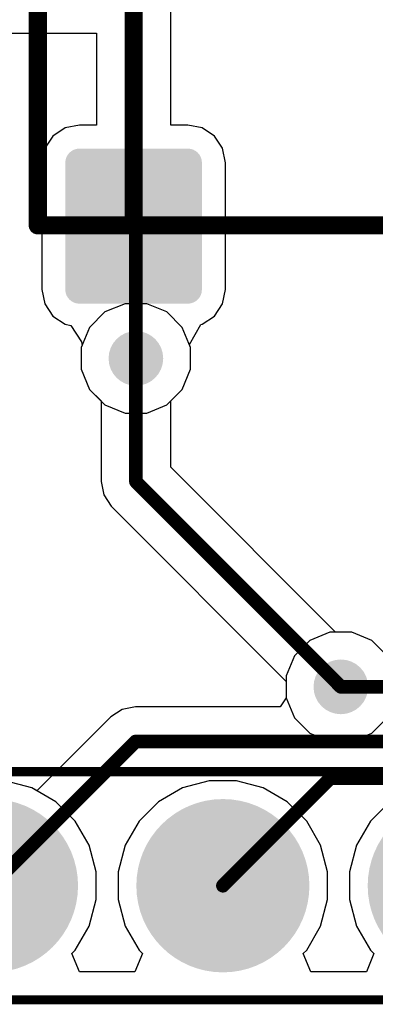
# Model space of a CAD drawing. Header units: inches. Extents: x 0 to 41, y 0 to 25.4.
# Tile 5 of 16: x 17 to 20.9, y 0 to 10.7. Entities that reach past the tile are written whole.
import ezdxf

# ---------------------------------------------------------------- set-up
doc = ezdxf.new("R2010")
doc.units = ezdxf.units.IN
for name, color, linetype in [('Board', 56, 'Continuous'), ('BOTTOM', 5, 'Continuous'), ('Bottom Solder', 6, 'Continuous'), ('Pad Holes', 156, 'Continuous'), ('TOP', 1, 'Continuous'), ('Top Assembly', 56, 'Continuous'), ('Top Solder', 216, 'Continuous'), ('Via Holes', 16, 'Continuous')]:
    doc.layers.add(name, color=color, linetype=linetype)

# ---------------------------------------------------------------- blocks, each defined once
blk = doc.blocks.new('PIN_HEADER_2_54___VERT__1_10POS_3802')
at = {"layer": 'BOTTOM'}
h = blk.add_hatch(color=5, dxfattribs=at)
edge = h.paths.add_edge_path()
edge.add_arc((-3.81, 0), 0.85, 0, 360)
h = blk.add_hatch(color=5, dxfattribs=at)
edge = h.paths.add_edge_path()
edge.add_arc((-1.27, 0), 0.85, 0, 360)
at = {"layer": 'Bottom Solder'}
h = blk.add_hatch(color=6, dxfattribs=at)
edge = h.paths.add_edge_path()
edge.add_arc((-3.81, 0), 0.95, 0, 360)
h = blk.add_hatch(color=6, dxfattribs=at)
edge = h.paths.add_edge_path()
edge.add_arc((-1.27, 0), 0.95, 0, 360)
h = blk.add_hatch(color=6, dxfattribs=at)
edge = h.paths.add_edge_path()
edge.add_arc((1.27, 0), 0.95, 0, 360)
at = {"layer": 'Pad Holes'}
h = blk.add_hatch(color=7, dxfattribs=at)
edge = h.paths.add_edge_path()
edge.add_arc((-3.81, 0), 0.5, 0, 360)
h = blk.add_hatch(color=7, dxfattribs=at)
edge = h.paths.add_edge_path()
edge.add_arc((-1.27, 0), 0.5, 0, 360)
at = {"layer": 'TOP'}
h = blk.add_hatch(color=1, dxfattribs=at)
edge = h.paths.add_edge_path()
edge.add_arc((-3.81, 0), 0.85, 0, 360)
h = blk.add_hatch(color=1, dxfattribs=at)
edge = h.paths.add_edge_path()
edge.add_arc((-1.27, 0), 0.85, 0, 360)
at = {"layer": 'Top Solder'}
h = blk.add_hatch(color=216, dxfattribs=at)
edge = h.paths.add_edge_path()
edge.add_arc((-3.81, 0), 0.95, 0, 360)
h = blk.add_hatch(color=216, dxfattribs=at)
edge = h.paths.add_edge_path()
edge.add_arc((-1.27, 0), 0.95, 0, 360)
h = blk.add_hatch(color=216, dxfattribs=at)
edge = h.paths.add_edge_path()
edge.add_arc((1.27, 0), 0.95, 0, 360)
at = {"layer": 'Top Assembly', "const_width": 0.1}
for points in [[(-12.68, 1.25), (12.68, 1.25)], [(-12.68, -1.25), (12.68, -1.25)]]:
    blk.add_lwpolyline(points, dxfattribs=at)
blk = doc.blocks.new('TS42_3803')
at = {"layer": 'TOP'}
h = blk.add_hatch(color=1, dxfattribs=at)
edge = h.paths.add_edge_path()
edge.add_arc((-3.505, 1.655), 0.105, 270, 360)
edge.add_line((-3.4, 1.655), (-3.4, 2.845))
edge.add_arc((-3.505, 2.845), 0.105, 0, 90)
edge.add_line((-3.505, 2.95), (-4.895, 2.95))
edge.add_arc((-4.895, 2.845), 0.105, 90, 180)
edge.add_line((-5, 2.845), (-5, 1.655))
edge.add_arc((-4.895, 1.655), 0.105, 180, 270)
edge.add_line((-4.895, 1.55), (-3.505, 1.55))
h = blk.add_hatch(color=1, dxfattribs=at)
edge = h.paths.add_edge_path()
edge.add_arc((4.895, 1.655), 0.105, 270, 360)
edge.add_line((5, 1.655), (5, 2.845))
edge.add_arc((4.895, 2.845), 0.105, 0, 90)
edge.add_line((4.895, 2.95), (3.505, 2.95))
edge.add_arc((3.505, 2.845), 0.105, 90, 180)
edge.add_line((3.4, 2.845), (3.4, 1.655))
edge.add_arc((3.505, 1.655), 0.105, 180, 270)
edge.add_line((3.505, 1.55), (4.895, 1.55))
h = blk.add_hatch(color=1, dxfattribs=at)
edge = h.paths.add_edge_path()
edge.add_arc((4.895, -0.595), 0.105, 270, 360)
edge.add_line((5, -0.595), (5, 0.595))
edge.add_arc((4.895, 0.595), 0.105, 0, 90)
edge.add_line((4.895, 0.7), (3.505, 0.7))
edge.add_arc((3.505, 0.595), 0.105, 90, 180)
edge.add_line((3.4, 0.595), (3.4, -0.595))
edge.add_arc((3.505, -0.595), 0.105, 180, 270)
edge.add_line((3.505, -0.7), (4.895, -0.7))
h = blk.add_hatch(color=1, dxfattribs=at)
edge = h.paths.add_edge_path()
edge.add_arc((-3.505, -2.845), 0.105, 270, 360)
edge.add_line((-3.4, -2.845), (-3.4, -1.655))
edge.add_arc((-3.505, -1.655), 0.105, 0, 90)
edge.add_line((-3.505, -1.55), (-4.895, -1.55))
edge.add_arc((-4.895, -1.655), 0.105, 90, 180)
edge.add_line((-5, -1.655), (-5, -2.845))
edge.add_arc((-4.895, -2.845), 0.105, 180, 270)
edge.add_line((-4.895, -2.95), (-3.505, -2.95))
h = blk.add_hatch(color=1, dxfattribs=at)
edge = h.paths.add_edge_path()
edge.add_arc((4.895, -2.845), 0.105, 270, 360)
edge.add_line((5, -2.845), (5, -1.655))
edge.add_arc((4.895, -1.655), 0.105, 0, 90)
edge.add_line((4.895, -1.55), (3.505, -1.55))
edge.add_arc((3.505, -1.655), 0.105, 90, 180)
edge.add_line((3.4, -1.655), (3.4, -2.845))
edge.add_arc((3.505, -2.845), 0.105, 180, 270)
edge.add_line((3.505, -2.95), (4.895, -2.95))
at = {"layer": 'Top Assembly'}
blk.add_hatch(color=56, dxfattribs=at).paths.add_polyline_path([(2.411, -3.302), (4.189, -3.302), (4.189, -1.524), (2.411, -1.524)])
at = {"layer": 'Top Solder'}
h = blk.add_hatch(color=216, dxfattribs=at)
edge = h.paths.add_edge_path()
edge.add_arc((-3.505, 1.655), 0.155, 270, 360)
edge.add_line((-3.35, 1.655), (-3.35, 2.845))
edge.add_arc((-3.505, 2.845), 0.155, 0, 90)
edge.add_line((-3.505, 3), (-4.895, 3))
edge.add_arc((-4.895, 2.845), 0.155, 90, 180)
edge.add_line((-5.05, 2.845), (-5.05, 1.655))
edge.add_arc((-4.895, 1.655), 0.155, 180, 270)
edge.add_line((-4.895, 1.5), (-3.505, 1.5))
h = blk.add_hatch(color=216, dxfattribs=at)
edge = h.paths.add_edge_path()
edge.add_arc((4.895, 1.655), 0.155, 270, 360)
edge.add_line((5.05, 1.655), (5.05, 2.845))
edge.add_arc((4.895, 2.845), 0.155, 0, 90)
edge.add_line((4.895, 3), (3.505, 3))
edge.add_arc((3.505, 2.845), 0.155, 90, 180)
edge.add_line((3.35, 2.845), (3.35, 1.655))
edge.add_arc((3.505, 1.655), 0.155, 180, 270)
edge.add_line((3.505, 1.5), (4.895, 1.5))
h = blk.add_hatch(color=216, dxfattribs=at)
edge = h.paths.add_edge_path()
edge.add_arc((4.895, -0.595), 0.155, 270, 360)
edge.add_line((5.05, -0.595), (5.05, 0.595))
edge.add_arc((4.895, 0.595), 0.155, 0, 90)
edge.add_line((4.895, 0.75), (3.505, 0.75))
edge.add_arc((3.505, 0.595), 0.155, 90, 180)
edge.add_line((3.35, 0.595), (3.35, -0.595))
edge.add_arc((3.505, -0.595), 0.155, 180, 270)
edge.add_line((3.505, -0.75), (4.895, -0.75))
h = blk.add_hatch(color=216, dxfattribs=at)
edge = h.paths.add_edge_path()
edge.add_arc((-3.505, -2.845), 0.155, 270, 360)
edge.add_line((-3.35, -2.845), (-3.35, -1.655))
edge.add_arc((-3.505, -1.655), 0.155, 0, 90)
edge.add_line((-3.505, -1.5), (-4.895, -1.5))
edge.add_arc((-4.895, -1.655), 0.155, 90, 180)
edge.add_line((-5.05, -1.655), (-5.05, -2.845))
edge.add_arc((-4.895, -2.845), 0.155, 180, 270)
edge.add_line((-4.895, -3), (-3.505, -3))
h = blk.add_hatch(color=216, dxfattribs=at)
edge = h.paths.add_edge_path()
edge.add_arc((4.895, -2.845), 0.155, 270, 360)
edge.add_line((5.05, -2.845), (5.05, -1.655))
edge.add_arc((4.895, -1.655), 0.155, 0, 90)
edge.add_line((4.895, -1.5), (3.505, -1.5))
edge.add_arc((3.505, -1.655), 0.155, 90, 180)
edge.add_line((3.35, -1.655), (3.35, -2.845))
edge.add_arc((3.505, -2.845), 0.155, 180, 270)
edge.add_line((3.505, -3), (4.895, -3))
at = {"layer": 'Top Assembly', "const_width": 0.2}
for points in [[(-4.191, 3.302), (4.191, 3.302)], [(-4.191, 3.302), (-4.191, -3.302)], [(4.191, 3.302), (4.191, -3.302)], [(-4.191, -3.302), (4.191, -3.302)]]:
    blk.add_lwpolyline(points, dxfattribs=at)
at = {"layer": 'Top Assembly', "const_width": 0.1}
for points in [[(-4.241, 3.302, 1), (-4.141, 3.302, 1)], [(-4.241, 3.302, 1), (-4.141, 3.302, 1)], [(4.141, 3.302, 1), (4.241, 3.302, 1)], [(4.141, 3.302, 1), (4.241, 3.302, 1)], [(-4.241, -3.302, 1), (-4.141, -3.302, 1)], [(-4.241, -3.302, 1), (-4.141, -3.302, 1)], [(4.141, -3.302, 1), (4.241, -3.302, 1)], [(4.141, -3.302, 1), (4.241, -3.302, 1)]]:
    blk.add_lwpolyline(points, format="xyb", close=True, dxfattribs=at)

msp = doc.modelspace()

# ---------------------------------------------------------------- hatches: boundary and pattern name
at = {"layer": 'BOTTOM'}
h = msp.add_hatch(color=5, dxfattribs=at)
edge = h.paths.add_edge_path()
edge.add_arc((18.275, 7.03), 0.3, 0, 360)
h = msp.add_hatch(color=5, dxfattribs=at)
edge = h.paths.add_edge_path()
edge.add_arc((20.525, 3.43), 0.3, 0, 360)
at = {"layer": 'TOP'}
h = msp.add_hatch(color=1, dxfattribs=at)
edge = h.paths.add_edge_path()
edge.add_arc((18.275, 7.03), 0.3, 0, 360)
h = msp.add_hatch(color=1, dxfattribs=at)
edge = h.paths.add_edge_path()
edge.add_arc((20.525, 3.43), 0.3, 0, 360)
at = {"layer": 'Via Holes'}
h = msp.add_hatch(color=7, dxfattribs=at)
edge = h.paths.add_edge_path()
edge.add_arc((18.275, 7.03), 0.15, 0, 360)
h = msp.add_hatch(color=7, dxfattribs=at)
edge = h.paths.add_edge_path()
edge.add_arc((20.525, 3.43), 0.15, 0, 360)

# ---------------------------------------------------------------- linework, layer by layer
at = {"layer": 'Board', "const_width": 0.05}
msp.add_lwpolyline([(4.5, 0), (36.5, 0)], dxfattribs=at)
at = {"layer": 'BOTTOM'}
for p, q in [((18.156, 7.63), (17.935, 7.539)), ((18.394, 7.63), (18.156, 7.63)), ((18.615, 7.539), (18.394, 7.63)), ((17.935, 7.539), (17.766, 7.37)), ((18.784, 7.37), (18.615, 7.539)), ((17.766, 7.37), (17.675, 7.149)), ((18.875, 7.149), (18.784, 7.37)), ((17.675, 7.149), (17.675, 6.911)), ((18.875, 6.911), (18.875, 7.149)), ((17.675, 6.911), (17.766, 6.69)), ((18.784, 6.69), (18.875, 6.911)), ((17.766, 6.69), (17.893, 6.564)), ((18.657, 6.564), (18.784, 6.69)), ((17.893, 6.564), (17.893, 5.68)), ((18.657, 5.838), (18.657, 6.564)), ((20.466, 4.03), (18.657, 5.838)), ((17.893, 5.68), (17.922, 5.534)), ((17.922, 5.534), (18.005, 5.41)), ((18.005, 5.41), (19.925, 3.489)), ((20.644, 4.03), (20.466, 4.03)), ((20.865, 3.939), (20.644, 4.03)), ((21.034, 3.77), (20.865, 3.939)), ((19.925, 3.489), (19.925, 3.311)), ((19.925, 3.311), (19.859, 3.212)), ((18.124, 3.183), (18, 3.1)), ((18.27, 3.212), (18.124, 3.183)), ((19.859, 3.212), (18.27, 3.212)), ((18, 3.1), (17.189, 2.29)), ((17.134, 2.322), (16.841, 2.4)), ((17.189, 2.29), (17.134, 2.322))]:
    msp.add_line(p, q, dxfattribs=at)
at = {"layer": 'BOTTOM', "const_width": 0.15}
for points in [[(18.275, 5.68), (18.275, 7.03)], [(18.275, 5.68), (20.525, 3.43)], [(16.69, 1.25), (18.27, 2.83)], [(18.27, 2.83), (21.225, 2.83)], [(19.23, 1.25), (20.41, 2.43)], [(20.41, 2.43), (21.325, 2.43)]]:
    msp.add_lwpolyline(points, dxfattribs=at)
at = {"layer": 'BOTTOM', "const_width": 0.075}
for points in [[(18.238, 7.03, 1), (18.313, 7.03, 1)], [(18.238, 5.68, 1), (18.313, 5.68, 1)], [(18.238, 5.68, 1), (18.313, 5.68, 1)], [(20.488, 3.43, 1), (20.563, 3.43, 1)], [(18.233, 2.83, 1), (18.308, 2.83, 1)], [(18.233, 2.83, 1), (18.308, 2.83, 1)], [(20.373, 2.43, 1), (20.448, 2.43, 1)], [(20.373, 2.43, 1), (20.448, 2.43, 1)], [(19.193, 1.25, 1), (19.268, 1.25, 1)]]:
    msp.add_lwpolyline(points, format="xyb", close=True, dxfattribs=at)
at = {"layer": 'TOP'}
for p, q in [((18.658, 9.588), (18.658, 10.836)), ((16.45, 10.597), (17.842, 10.597)), ((17.842, 10.597), (17.842, 9.588)), ((17.497, 9.557), (17.363, 9.467)), ((17.655, 9.588), (17.497, 9.557)), ((17.842, 9.588), (17.655, 9.588)), ((18.845, 9.588), (18.658, 9.588)), ((19.003, 9.557), (18.845, 9.588)), ((19.137, 9.467), (19.003, 9.557)), ((17.363, 9.467), (17.274, 9.333)), ((19.227, 9.333), (19.137, 9.467)), ((17.274, 9.333), (17.242, 9.175)), ((19.258, 9.175), (19.227, 9.333)), ((17.242, 9.175), (17.242, 7.785)), ((19.258, 7.785), (19.258, 9.175)), ((17.242, 7.785), (17.274, 7.627)), ((19.227, 7.627), (19.258, 7.785)), ((17.274, 7.627), (17.363, 7.493)), ((19.137, 7.493), (19.227, 7.627)), ((17.363, 7.493), (17.497, 7.404)), ((19.003, 7.404), (19.137, 7.493)), ((17.497, 7.404), (17.559, 7.391)), ((17.559, 7.391), (17.679, 7.212)), ((18.862, 7.181), (18.987, 7.401)), ((18.987, 7.401), (19.003, 7.404)), ((17.684, 7.172), (17.675, 7.149)), ((17.675, 7.149), (17.675, 6.911)), ((17.679, 7.212), (17.684, 7.172)), ((18.863, 7.179), (18.862, 7.181)), ((18.875, 7.149), (18.863, 7.179)), ((18.875, 6.911), (18.875, 7.149)), ((17.675, 6.911), (17.766, 6.69)), ((18.784, 6.69), (18.875, 6.911)), ((17.766, 6.69), (17.935, 6.521)), ((18.615, 6.521), (18.784, 6.69)), ((17.935, 6.521), (18.156, 6.43)), ((18.394, 6.43), (18.615, 6.521)), ((18.156, 6.43), (18.394, 6.43)), ((20.406, 4.03), (20.185, 3.939)), ((20.644, 4.03), (20.406, 4.03)), ((20.865, 3.939), (20.644, 4.03)), ((20.185, 3.939), (20.016, 3.77)), ((20.991, 3.812), (20.865, 3.939)), ((20.016, 3.77), (19.925, 3.549)), ((19.925, 3.549), (19.925, 3.311)), ((19.925, 3.311), (20.016, 3.09)), ((20.016, 3.09), (20.185, 2.921)), ((20.865, 2.921), (20.991, 3.048)), ((20.185, 2.921), (20.406, 2.83)), ((20.644, 2.83), (20.865, 2.921)), ((20.406, 2.83), (20.644, 2.83)), ((17.134, 2.322), (16.841, 2.4)), ((19.079, 2.4), (18.786, 2.322)), ((19.381, 2.4), (19.079, 2.4)), ((19.674, 2.322), (19.381, 2.4)), ((17.396, 2.17), (17.134, 2.322)), ((18.786, 2.322), (18.524, 2.17)), ((19.936, 2.17), (19.674, 2.322)), ((17.61, 1.956), (17.396, 2.17)), ((18.524, 2.17), (18.31, 1.956)), ((20.15, 1.956), (19.936, 2.17)), ((21.064, 2.17), (20.85, 1.956)), ((17.762, 1.694), (17.61, 1.956)), ((18.31, 1.956), (18.158, 1.694)), ((20.302, 1.694), (20.15, 1.956)), ((20.85, 1.956), (20.698, 1.694)), ((17.84, 1.401), (17.762, 1.694)), ((18.158, 1.694), (18.08, 1.401)), ((20.38, 1.401), (20.302, 1.694)), ((20.698, 1.694), (20.62, 1.401)), ((17.84, 1.099), (17.84, 1.401)), ((18.08, 1.401), (18.08, 1.099)), ((20.38, 1.099), (20.38, 1.401)), ((20.62, 1.401), (20.62, 1.099)), ((17.762, 0.806), (17.84, 1.099)), ((18.08, 1.099), (18.158, 0.806)), ((20.302, 0.806), (20.38, 1.099)), ((20.62, 1.099), (20.698, 0.806)), ((17.61, 0.544), (17.762, 0.806)), ((18.158, 0.806), (18.31, 0.544)), ((20.15, 0.544), (20.302, 0.806)), ((20.698, 0.806), (20.85, 0.544)), ((17.572, 0.506), (17.61, 0.544)), ((18.31, 0.544), (18.348, 0.506)), ((20.112, 0.506), (20.15, 0.544)), ((20.85, 0.544), (20.888, 0.506)), ((17.655, 0.306), (17.572, 0.506)), ((18.348, 0.506), (18.265, 0.306)), ((20.195, 0.306), (20.112, 0.506)), ((20.888, 0.506), (20.805, 0.306)), ((18.265, 0.306), (17.655, 0.306)), ((20.805, 0.306), (20.195, 0.306))]:
    msp.add_line(p, q, dxfattribs=at)
for points, const_width in [([(18.25, 8.48), (18.25, 11.005)], 0.2), ([(18.25, 8.48), (18.275, 8.455)], 0.15), ([(18.275, 7.03), (18.275, 8.455)], 0.15), ([(20.525, 3.43), (21.925, 3.43)], 0.15)]:
    msp.add_lwpolyline(points, dxfattribs=dict(at, const_width=const_width))
for points, const_width in [([(18.2, 8.48, 1), (18.3, 8.48, 1)], 0.1), ([(18.213, 8.48, 1), (18.288, 8.48, 1)], 0.075), ([(18.238, 8.455, 1), (18.313, 8.455, 1)], 0.075), ([(18.238, 8.455, 1), (18.313, 8.455, 1)], 0.075), ([(18.238, 7.03, 1), (18.313, 7.03, 1)], 0.075), ([(20.488, 3.43, 1), (20.563, 3.43, 1)], 0.075)]:
    msp.add_lwpolyline(points, format="xyb", close=True, dxfattribs=dict(at, const_width=const_width))

# ---------------------------------------------------------------- block references
at = {"rotation": 90}
msp.add_blockref('TS42_3803', (20.5, 12.68), dxfattribs=at)
msp.add_blockref('PIN_HEADER_2_54___VERT__1_10POS_3802', (20.5, 1.25))

doc.saveas('drawing.dxf')
